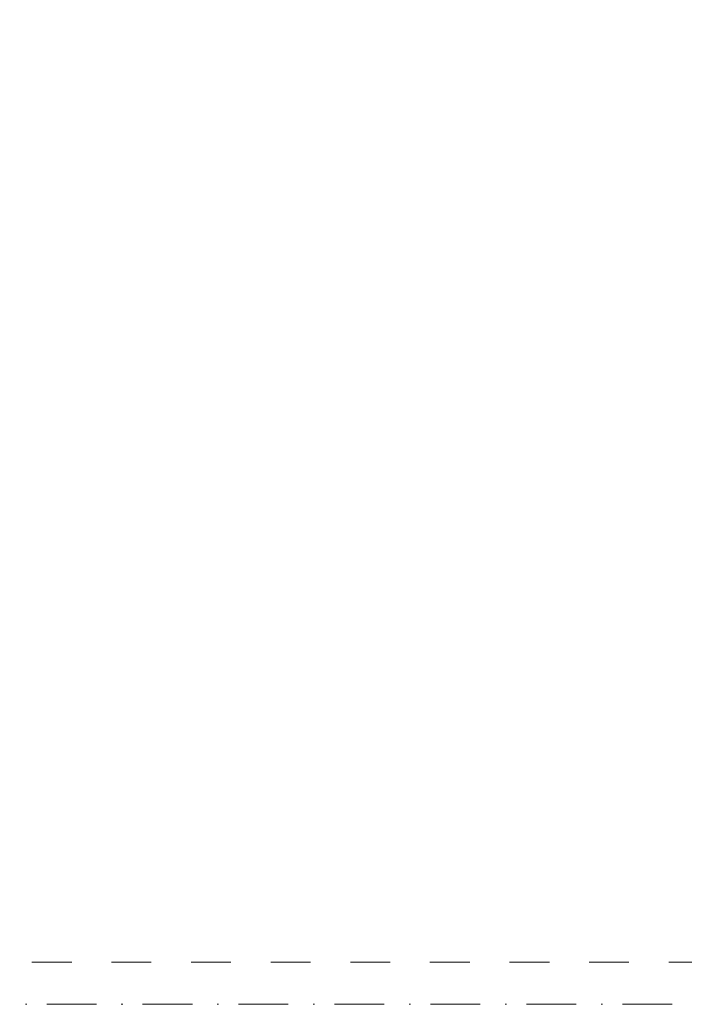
# Model space of a CAD drawing. Header units: millimetres. Extents: x 0 to 1184, y 0 to 836.
# Tile 5 of 86: x 96 to 143, y 270 to 339. Entities that reach past the tile are written whole.
import ezdxf
from ezdxf.xclip import XClip

# ---------------------------------------------------------------- set-up
doc = ezdxf.new("R2010")
doc.units = ezdxf.units.MM
doc.header["$MEASUREMENT"] = 0
doc.header["$XCLIPFRAME"] = 0
doc.linetypes.add('Штриховая', pattern=[5.644444, 2.822222, -2.822222])
doc.linetypes.add('Штрихпунктирная', pattern=[6.702778, 3.527778, -1.763889, 0, -1.411111])
doc.layers.add('Элемент Модели - Зона', color=7, linetype='Continuous')
doc.layers.add('Элемент Модели - Оси', color=7, linetype='Continuous')

# ---------------------------------------------------------------- blocks, each defined once
blk = doc.blocks.new('Чертеж_4_4', base_point=(-278.479, 89.564))
at = {"layer": 'Элемент Модели - Зона', "color": 7, "linetype": 'Штриховая', "lineweight": 15, "flags": 128}
blk.add_lwpolyline([(83.021, 364.939), (82.621, 364.939), (82.621, 272.564), (174.521, 272.564), (399.569, 272.564), (399.569, 320.394), (438.381, 359.205), (438.522, 359.064), (438.722, 359.064), (438.722, 359.264), (438.322, 359.264), (438.322, 359.901), (399.569, 398.655), (399.569, 426.459), (378.069, 426.459), (378.069, 450.364), (354.521, 450.364), (354.521, 446.564), (348.521, 446.564), (348.521, 450.364), (264.521, 450.364), (264.521, 446.564), (263.969, 446.564), (263.969, 435.544), (228.342, 399.917), (174.521, 399.917), (174.521, 366.064), (174.521, 364.939), (174.521, 360.064), (168.521, 360.064), (168.521, 364.939), (89.021, 364.939), (89.021, 360.064), (83.021, 360.064)], close=True, dxfattribs=at)
at = {"layer": 'Элемент Модели - Оси', "color": 7, "linetype": 'Штрихпунктирная', "lineweight": 15}
blk.add_line((57.32, 269.564), (1181.052, 269.564), dxfattribs=at)

msp = doc.modelspace()

# ---------------------------------------------------------------- block references
at = {"color": 161, "linetype": 'Continuous', "lineweight": 40, "true_color": 0x83aefe}
ref = msp.add_blockref('Чертеж_4_4', (-278.479, 89.564), dxfattribs=at)
XClip(ref).set_block_clipping_path([(57.3201676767, 151.7660533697), (1181.0522393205, 828.727105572)])

doc.saveas('drawing.dxf')
